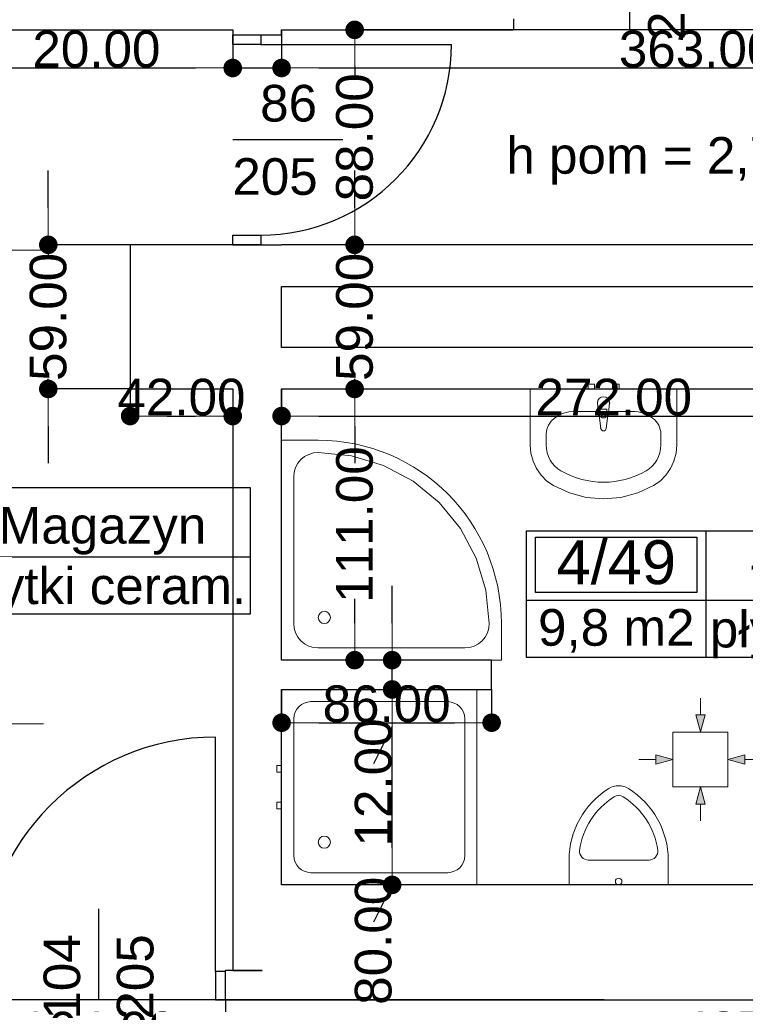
# Model space of a CAD drawing. Header units: millimetres. Extents: x -166872 to -65719, y 14266 to 44345.
# Tile 49 of 65: x -99810 to -96839, y 17961 to 21991. Entities that reach past the tile are written whole.
import ezdxf
from ezdxf.enums import TextEntityAlignment as Align

# ---------------------------------------------------------------- set-up
doc = ezdxf.new("R2010")
doc.units = ezdxf.units.MM
doc.header["$MEASUREMENT"] = 0
for name, color, linetype in [('Drzwi', 7, 'Continuous'), ('Linia', 7, 'Continuous'), ('Obiekt', 7, 'Continuous'), ('Strefa', 7, 'Continuous'), ('Słup', 7, 'Continuous'), ('Tekst', 7, 'Continuous'), ('Wymiary', 63, 'Continuous'), ('Ściana', 7, 'Continuous')]:
    doc.layers.add(name, color=color, linetype=linetype)
doc.styles.add('Arial', font='txt')
doc.styles.add('Times new roman', font='txt')
doc.dimstyles.new('GENERATED_STYLE__1', dxfattribs={"dimtxt": 150, "dimasz": 152, "dimexe": 0.18, "dimexo": 0, "dimgap": 0.09, "dimtad": 1, "dimtih": 1, "dimtoh": 1, "dimlfac": 0.1, "dimzin": 0, "dimdsep": 46, "dimtxsty": 'Arial', "dimblk": 'ARROWHEAD_11', "dimblk1": 'ARROWHEAD_11', "dimblk2": 'ARROWHEAD_11', "dimcen": 0.09, "dimclrd": 114, "dimclre": 114, "dimclrt": 114, "dimazin": 0, "dimtfac": 1, "dimtdec": 4, "dimtmove": 0, "dimatfit": 3, "dimfxl": 1, "dimtolj": 1, "dimtzin": 0, "dimarcsym": 0})
doc.dimstyles.new('GENERATED_STYLE__2', dxfattribs={"dimtxt": 150, "dimasz": 152, "dimexe": 0.18, "dimexo": 0, "dimgap": 0.09, "dimtad": 1, "dimlfac": 0.1, "dimzin": 0, "dimdsep": 46, "dimtxsty": 'Arial', "dimblk": 'ARROWHEAD_11', "dimblk1": 'ARROWHEAD_11', "dimblk2": 'ARROWHEAD_11', "dimcen": 0.09, "dimclrd": 114, "dimclre": 114, "dimclrt": 114, "dimazin": 0, "dimtfac": 1, "dimtdec": 4, "dimtmove": 0, "dimatfit": 3, "dimfxl": 1, "dimtolj": 1, "dimtzin": 0, "dimarcsym": 0})

# ---------------------------------------------------------------- blocks, each defined once
blk = doc.blocks.new('Magazyn_4_48_48', base_point=(-100075.2, 19792.7))
at = {"layer": 'Strefa'}
for p, q in [((-100809.3, 20075.6), (-98867.1, 20075.6)), ((-100809.3, 19557), (-100809.3, 20075.6)), ((-100075.2, 20075.6), (-100075.2, 19557)), ((-98867.1, 20075.6), (-98867.1, 19557)), ((-100772.6, 20049.7), (-100111.9, 20049.7)), ((-100772.6, 19823.4), (-100772.6, 20049.7)), ((-100111.9, 20049.7), (-100111.9, 19823.4)), ((-100809.3, 19792.7), (-98867.1, 19792.7)), ((-100111.9, 19823.4), (-100772.6, 19823.4)), ((-98867.1, 19557), (-100809.3, 19557))]:
    blk.add_line(p, q, dxfattribs=at)
at = {"layer": 'Strefa', "style": 'Arial'}
for tag, height, p in [('ROOM_NUMBER', 180, (-100442.3, 19947.6)), ('ROOM_NAME', 150, (-99471.2, 19921.1)), ('ROOM_CALC_AREA', 150, (-100442.3, 19680.7)), ('floor_f', 150, (-99471.2, 19673.6))]:
    blk.add_attdef(tag, text='', height=height, dxfattribs=at).set_placement(p, align=Align.MIDDLE_CENTER)
blk = doc.blocks.new('Łazienka_4_49_49', base_point=(-97000.8, 19615.4))
at = {"layer": 'Strefa'}
for p, q in [((-97734.9, 19898.2), (-95792.7, 19898.2)), ((-97734.9, 19379.6), (-97734.9, 19898.2)), ((-97698.2, 19872.3), (-97037.5, 19872.3)), ((-97698.2, 19646), (-97698.2, 19872.3)), ((-97037.5, 19872.3), (-97037.5, 19646)), ((-97000.8, 19898.2), (-97000.8, 19379.6)), ((-95792.7, 19898.2), (-95792.7, 19379.6)), ((-97037.5, 19646), (-97698.2, 19646)), ((-97734.9, 19615.4), (-95792.7, 19615.4)), ((-95792.7, 19379.6), (-97734.9, 19379.6))]:
    blk.add_line(p, q, dxfattribs=at)
at = {"layer": 'Strefa', "style": 'Arial'}
for tag, height, p in [('ROOM_NUMBER', 180, (-97367.8, 19770.2)), ('ROOM_NAME', 150, (-96396.7, 19764.2)), ('ROOM_CALC_AREA', 150, (-97367.8, 19503.3)), ('floor_f', 150, (-96396.7, 19496.3))]:
    blk.add_attdef(tag, text='', height=height, dxfattribs=at).set_placement(p, align=Align.MIDDLE_CENTER)
blk = doc.blocks.new('ARROWHEAD_11')
at = {"color": 0, "linetype": 'Continuous', "lineweight": 0}
blk.add_line((0, 0), (-1, 0), dxfattribs=at)
at = {"color": 0, "linetype": 'Continuous', "lineweight": 0, "const_width": 0.25, "flags": 128}
blk.add_lwpolyline([(-0.125, 0, 1), (0.125, 0, 1)], format="xyb", close=True, dxfattribs=at)
blk = doc.blocks.new('*D5661')
at = {"layer": 'Defpoints', "color": 0}
for p in [(-101258, 25759.3), (-98938, 16957.2), (-98938, 16399.3)]:
    blk.add_point(p, dxfattribs=at)
at = {"layer": 'Wymiary', "color": 114, "lineweight": -2}
for p, q in [((-101258, 25759.3), (-101258, 16957)), ((-101106, 16957.2), (-99090, 16957.2)), ((-98938, 16399.3), (-98938, 16957.4))]:
    blk.add_line(p, q, dxfattribs=at)
at = {"layer": 'Wymiary', "color": 114, "lineweight": -2, "xscale": 152, "yscale": 152, "zscale": 152, "rotation": 180}
blk.add_blockref('ARROWHEAD_11', (-101258, 16957.2), dxfattribs=at)
at = {"layer": 'Wymiary', "color": 114, "lineweight": -2, "xscale": 152, "yscale": 152, "zscale": 152}
blk.add_blockref('ARROWHEAD_11', (-98938, 16957.2), dxfattribs=at)
at = {"layer": 'Wymiary', "color": 114, "lineweight": 13, "insert": (-99984.2, 17033.9), "char_height": 150, "attachment_point": 5, "style": 'Arial'}
blk.add_mtext('\\A1;232.00', dxfattribs=at)
blk = doc.blocks.new('*D5965')
at = {"layer": 'Defpoints', "color": 0}
for p in [(-100008, 17979.3), (-98968, 17979.3), (-98968, 17777.2)]:
    blk.add_point(p, dxfattribs=at)
at = {"layer": 'Wymiary', "color": 114, "lineweight": -2}
for p, q in [((-100008, 17979.3), (-100008, 17777)), ((-98968, 17979.3), (-98968, 17777)), ((-99856, 17777.2), (-99120, 17777.2))]:
    blk.add_line(p, q, dxfattribs=at)
at = {"layer": 'Wymiary', "color": 114, "lineweight": -2, "xscale": 152, "yscale": 152, "zscale": 152, "rotation": 180}
blk.add_blockref('ARROWHEAD_11', (-100008, 17777.2), dxfattribs=at)
at = {"layer": 'Wymiary', "color": 114, "lineweight": -2, "xscale": 152, "yscale": 152, "zscale": 152}
blk.add_blockref('ARROWHEAD_11', (-98968, 17777.2), dxfattribs=at)
at = {"layer": 'Wymiary', "color": 114, "lineweight": 13, "insert": (-99488, 17853.9), "char_height": 150, "attachment_point": 5, "style": 'Arial'}
blk.add_mtext('\\A1;104.00', dxfattribs=at)
blk = doc.blocks.new('*D5966')
at = {"layer": 'Defpoints', "color": 0}
for p in [(-98968, 17979.3), (-94598, 17979.3), (-94598, 17777.2)]:
    blk.add_point(p, dxfattribs=at)
at = {"layer": 'Wymiary', "color": 114, "lineweight": -2}
for p, q in [((-98968, 17979.3), (-98968, 17777)), ((-94598, 17979.3), (-94598, 17777)), ((-98816, 17777.2), (-94750, 17777.2))]:
    blk.add_line(p, q, dxfattribs=at)
at = {"layer": 'Wymiary', "color": 114, "lineweight": -2, "xscale": 152, "yscale": 152, "zscale": 152, "rotation": 180}
blk.add_blockref('ARROWHEAD_11', (-98968, 17777.2), dxfattribs=at)
at = {"layer": 'Wymiary', "color": 114, "lineweight": -2, "xscale": 152, "yscale": 152, "zscale": 152}
blk.add_blockref('ARROWHEAD_11', (-94598, 17777.2), dxfattribs=at)
at = {"layer": 'Wymiary', "color": 114, "lineweight": 13, "insert": (-96783, 17853.9), "char_height": 150, "attachment_point": 5, "style": 'Arial'}
blk.add_mtext('\\A1;437.00', dxfattribs=at)
blk = doc.blocks.new('*D5971')
at = {"layer": 'Defpoints', "color": 0}
for p in [(-101258, 21949.3), (-98938, 21949.3), (-98938, 21793.1)]:
    blk.add_point(p, dxfattribs=at)
at = {"layer": 'Wymiary', "color": 114, "lineweight": -2}
for p, q in [((-101258, 21949.3), (-101258, 21792.9)), ((-98938, 21949.3), (-98938, 21792.9)), ((-101106, 21793.1), (-99090, 21793.1))]:
    blk.add_line(p, q, dxfattribs=at)
at = {"layer": 'Wymiary', "color": 114, "lineweight": -2, "xscale": 152, "yscale": 152, "zscale": 152, "rotation": 180}
blk.add_blockref('ARROWHEAD_11', (-101258, 21793.1), dxfattribs=at)
at = {"layer": 'Wymiary', "color": 114, "lineweight": -2, "xscale": 152, "yscale": 152, "zscale": 152}
blk.add_blockref('ARROWHEAD_11', (-98938, 21793.1), dxfattribs=at)
at = {"layer": 'Wymiary', "color": 114, "lineweight": 13, "insert": (-100211.8, 21869.8), "char_height": 150, "attachment_point": 5, "style": 'Arial'}
blk.add_mtext('\\A1;232.00', dxfattribs=at)
blk = doc.blocks.new('*D5972')
at = {"layer": 'Defpoints', "color": 0}
for p in [(-98938, 21949.3), (-98738, 21949.3), (-98738, 21793.1)]:
    blk.add_point(p, dxfattribs=at)
at = {"layer": 'Wymiary', "color": 114, "lineweight": -2}
for p, q in [((-98938, 21949.3), (-98938, 21792.9)), ((-98738, 21949.3), (-98738, 21792.9)), ((-99750.3, 21793.1), (-99242, 21793.1)), ((-99242, 21793.1), (-99090, 21793.1)), ((-98938, 21793.1), (-98738, 21793.1)), ((-98586, 21793.1), (-98434, 21793.1))]:
    blk.add_line(p, q, dxfattribs=at)
at = {"layer": 'Wymiary', "color": 114, "lineweight": -2, "xscale": 152, "yscale": 152, "zscale": 152}
blk.add_blockref('ARROWHEAD_11', (-98938, 21793.1), dxfattribs=at)
at = {"layer": 'Wymiary', "color": 114, "lineweight": -2, "xscale": 152, "yscale": 152, "zscale": 152, "rotation": 180}
blk.add_blockref('ARROWHEAD_11', (-98738, 21793.1), dxfattribs=at)
at = {"layer": 'Wymiary', "color": 114, "lineweight": 13, "insert": (-99496.2, 21869.7), "char_height": 150, "attachment_point": 5, "style": 'Arial'}
blk.add_mtext('\\A1;20.00', dxfattribs=at)
blk = doc.blocks.new('*D5973')
at = {"layer": 'Defpoints', "color": 0}
for p in [(-98738, 21949.3), (-95108, 21793.1), (-95108, 19964.3)]:
    blk.add_point(p, dxfattribs=at)
at = {"layer": 'Wymiary', "color": 114, "lineweight": -2}
for p, q in [((-98738, 21949.3), (-98738, 21792.9)), ((-98586, 21793.1), (-95260, 21793.1)), ((-95108, 19964.3), (-95108, 21793.2))]:
    blk.add_line(p, q, dxfattribs=at)
at = {"layer": 'Wymiary', "color": 114, "lineweight": -2, "xscale": 152, "yscale": 152, "zscale": 152, "rotation": 180}
blk.add_blockref('ARROWHEAD_11', (-98738, 21793.1), dxfattribs=at)
at = {"layer": 'Wymiary', "color": 114, "lineweight": -2, "xscale": 152, "yscale": 152, "zscale": 152}
blk.add_blockref('ARROWHEAD_11', (-95108, 21793.1), dxfattribs=at)
at = {"layer": 'Wymiary', "color": 114, "lineweight": 13, "insert": (-97036.8, 21869.8), "char_height": 150, "attachment_point": 5, "style": 'Arial'}
blk.add_mtext('\\A1;363.00', dxfattribs=at)
blk = doc.blocks.new('*D5980')
at = {"layer": 'Defpoints', "color": 0}
for p in [(-101025.4, 17979.3), (-97418, 17979.3), (-101258, 16399.3)]:
    blk.add_point(p, dxfattribs=at)
at = {"layer": 'Wymiary', "color": 114, "lineweight": -2}
for p, q in [((-97418, 17979.3), (-101025.6, 17979.3)), ((-101025.4, 17827.3), (-101025.4, 17493.5)), ((-101025.4, 16551.3), (-101025.4, 16885.2)), ((-101258, 16399.3), (-101025.2, 16399.3))]:
    blk.add_line(p, q, dxfattribs=at)
at = {"layer": 'Wymiary', "color": 114, "lineweight": -2, "xscale": 152, "yscale": 152, "zscale": 152}
for p, rotation in [((-101025.4, 17979.3), 90), ((-101025.4, 16399.3), 270)]:
    blk.add_blockref('ARROWHEAD_11', p, dxfattribs=dict(at, rotation=rotation))
at = {"layer": 'Wymiary', "color": 114, "lineweight": 13, "insert": (-101025.4, 17189.3), "char_height": 150, "attachment_point": 5, "rotation": 90, "style": 'Arial'}
blk.add_mtext('\\A1;158.00', dxfattribs=at)
blk = doc.blocks.new('*D5981')
at = {"layer": 'Defpoints', "color": 0}
for p in [(-101258, 17979.3), (-101178.7, 17979.3), (-97418, 17979.3)]:
    blk.add_point(p, dxfattribs=at)
at = {"layer": 'Wymiary', "color": 114, "lineweight": -2}
for p, q in [((-101178.7, 18131.3), (-101102.1, 18283.3)), ((-101258, 17979.3), (-101178.6, 17979.3)), ((-97418, 17979.3), (-101178.9, 17979.3)), ((-101178.7, 17979.3), (-101178.7, 17979.3)), ((-101178.7, 17827.3), (-101178.7, 17675.3))]:
    blk.add_line(p, q, dxfattribs=at)
at = {"layer": 'Wymiary', "color": 114, "lineweight": -2, "xscale": 152, "yscale": 152, "zscale": 152}
for rotation in [270, 90]:
    blk.add_blockref('ARROWHEAD_11', (-101178.7, 17979.3), dxfattribs=dict(at, rotation=rotation))
at = {"layer": 'Wymiary', "color": 114, "lineweight": 13, "insert": (-101102.1, 18360), "char_height": 150, "attachment_point": 5, "rotation": 90, "style": 'Arial'}
blk.add_mtext('\\A1;0.00', dxfattribs=at)
blk = doc.blocks.new('*D5983')
at = {"layer": 'Defpoints', "color": 0}
for p in [(-99693.2, 21069.3), (-99358, 21069.3), (-99358, 20479.3)]:
    blk.add_point(p, dxfattribs=at)
at = {"layer": 'Wymiary', "color": 114, "lineweight": -2}
for p, q in [((-99693.2, 21221.3), (-99693.2, 21373.3)), ((-99358, 21069.3), (-99693.4, 21069.3)), ((-99693.2, 21069.3), (-99693.2, 21027.2)), ((-99693.2, 20479.3), (-99693.2, 20521.4)), ((-99358, 20479.3), (-99693.4, 20479.3)), ((-99693.2, 20327.3), (-99693.2, 20175.3))]:
    blk.add_line(p, q, dxfattribs=at)
at = {"layer": 'Wymiary', "color": 114, "lineweight": -2, "xscale": 152, "yscale": 152, "zscale": 152}
for p, rotation in [((-99693.2, 21069.3), 270), ((-99693.2, 20479.3), 90)]:
    blk.add_blockref('ARROWHEAD_11', p, dxfattribs=dict(at, rotation=rotation))
at = {"layer": 'Wymiary', "color": 114, "lineweight": 13, "insert": (-99693.2, 20774.3), "char_height": 150, "attachment_point": 5, "rotation": 90, "style": 'Arial'}
blk.add_mtext('\\A1;59.00', dxfattribs=at)
blk = doc.blocks.new('*D5984')
at = {"layer": 'Defpoints', "color": 0}
for p in [(-99358, 20479.3), (-98938, 20479.3), (-98938, 20368.4)]:
    blk.add_point(p, dxfattribs=at)
at = {"layer": 'Wymiary', "color": 114, "lineweight": -2}
for p, q in [((-99358, 20479.3), (-99358, 20368.3)), ((-98938, 20479.3), (-98938, 20368.3)), ((-99206, 20368.4), (-99090, 20368.4))]:
    blk.add_line(p, q, dxfattribs=at)
at = {"layer": 'Wymiary', "color": 114, "lineweight": -2, "xscale": 152, "yscale": 152, "zscale": 152, "rotation": 180}
blk.add_blockref('ARROWHEAD_11', (-99358, 20368.4), dxfattribs=at)
at = {"layer": 'Wymiary', "color": 114, "lineweight": -2, "xscale": 152, "yscale": 152, "zscale": 152}
blk.add_blockref('ARROWHEAD_11', (-98938, 20368.4), dxfattribs=at)
at = {"layer": 'Wymiary', "color": 114, "lineweight": 13, "insert": (-99148, 20445.1), "char_height": 150, "attachment_point": 5, "style": 'Arial'}
blk.add_mtext('\\A1;42.00', dxfattribs=at)
blk = doc.blocks.new('*D5985')
at = {"layer": 'Defpoints', "color": 0}
for p in [(-98738, 20479.3), (-96018, 20479.3), (-96018, 20368.4)]:
    blk.add_point(p, dxfattribs=at)
at = {"layer": 'Wymiary', "color": 114, "lineweight": -2}
for p, q in [((-98738, 20479.3), (-98738, 20368.3)), ((-96018, 20479.3), (-96018, 20368.3)), ((-98586, 20368.4), (-96170, 20368.4))]:
    blk.add_line(p, q, dxfattribs=at)
at = {"layer": 'Wymiary', "color": 114, "lineweight": -2, "xscale": 152, "yscale": 152, "zscale": 152, "rotation": 180}
blk.add_blockref('ARROWHEAD_11', (-98738, 20368.4), dxfattribs=at)
at = {"layer": 'Wymiary', "color": 114, "lineweight": -2, "xscale": 152, "yscale": 152, "zscale": 152}
blk.add_blockref('ARROWHEAD_11', (-96018, 20368.4), dxfattribs=at)
at = {"layer": 'Wymiary', "color": 114, "lineweight": 13, "insert": (-97378, 20445.1), "char_height": 150, "attachment_point": 5, "style": 'Arial'}
blk.add_mtext('\\A1;272.00', dxfattribs=at)
blk = doc.blocks.new('*D5986')
at = {"layer": 'Defpoints', "color": 0}
for p in [(-98738, 19249.3), (-97878, 19249.3), (-97878, 19113.2)]:
    blk.add_point(p, dxfattribs=at)
at = {"layer": 'Wymiary', "color": 114, "lineweight": -2}
for p, q in [((-98738, 19249.3), (-98738, 19113)), ((-97878, 19249.3), (-97878, 19113)), ((-98586, 19113.2), (-98030, 19113.2))]:
    blk.add_line(p, q, dxfattribs=at)
at = {"layer": 'Wymiary', "color": 114, "lineweight": -2, "xscale": 152, "yscale": 152, "zscale": 152, "rotation": 180}
blk.add_blockref('ARROWHEAD_11', (-98738, 19113.2), dxfattribs=at)
at = {"layer": 'Wymiary', "color": 114, "lineweight": -2, "xscale": 152, "yscale": 152, "zscale": 152}
blk.add_blockref('ARROWHEAD_11', (-97878, 19113.2), dxfattribs=at)
at = {"layer": 'Wymiary', "color": 114, "lineweight": 13, "insert": (-98308, 19189.8), "char_height": 150, "attachment_point": 5, "style": 'Arial'}
blk.add_mtext('\\A1;86.00', dxfattribs=at)
blk = doc.blocks.new('*D5987')
at = {"layer": 'Defpoints', "color": 0}
for p in [(-98408, 19249.3), (-98285.4, 19249.3), (-96288, 18449.3)]:
    blk.add_point(p, dxfattribs=at)
at = {"layer": 'Wymiary', "color": 114, "lineweight": -2}
for p, q in [((-98408, 19249.3), (-98285.3, 19249.3)), ((-98285.4, 18601.3), (-98285.4, 19097.3)), ((-98285.4, 18449.3), (-98362.1, 18297.3)), ((-96288, 18449.3), (-98285.6, 18449.3))]:
    blk.add_line(p, q, dxfattribs=at)
at = {"layer": 'Wymiary', "color": 114, "lineweight": -2, "xscale": 152, "yscale": 152, "zscale": 152}
for p, rotation in [((-98285.4, 19249.3), 90), ((-98285.4, 18449.3), 270)]:
    blk.add_blockref('ARROWHEAD_11', p, dxfattribs=dict(at, rotation=rotation))
at = {"layer": 'Wymiary', "color": 114, "lineweight": 13, "insert": (-98362.1, 18220.6), "char_height": 150, "attachment_point": 5, "rotation": 90, "style": 'Arial'}
blk.add_mtext('\\A1;80.00', dxfattribs=at)
blk = doc.blocks.new('*D5988')
at = {"layer": 'Defpoints', "color": 0}
for p in [(-98285.4, 19369.3), (-97878, 19369.3), (-98408, 19249.3)]:
    blk.add_point(p, dxfattribs=at)
at = {"layer": 'Wymiary', "color": 114, "lineweight": -2}
for p, q in [((-98285.4, 19521.3), (-98285.4, 19673.3)), ((-97878, 19369.3), (-98285.6, 19369.3)), ((-98285.4, 19249.3), (-98285.4, 19369.3)), ((-98408, 19249.3), (-98285.3, 19249.3)), ((-98285.4, 19097.3), (-98362.1, 18945.3))]:
    blk.add_line(p, q, dxfattribs=at)
at = {"layer": 'Wymiary', "color": 114, "lineweight": -2, "xscale": 152, "yscale": 152, "zscale": 152}
for p, rotation in [((-98285.4, 19369.3), 270), ((-98285.4, 19249.3), 90)]:
    blk.add_blockref('ARROWHEAD_11', p, dxfattribs=dict(at, rotation=rotation))
at = {"layer": 'Wymiary', "color": 114, "lineweight": 13, "insert": (-98362.1, 18868.6), "char_height": 150, "attachment_point": 5, "rotation": 90, "style": 'Arial'}
blk.add_mtext('\\A1;12.00', dxfattribs=at)
blk = doc.blocks.new('*D5989')
at = {"layer": 'Defpoints', "color": 0}
for p in [(-98738, 20479.3), (-98438.8, 20479.3), (-97878, 19369.3)]:
    blk.add_point(p, dxfattribs=at)
at = {"layer": 'Wymiary', "color": 114, "lineweight": -2}
for p, q in [((-98738, 20479.3), (-98438.6, 20479.3)), ((-98438.8, 20327.3), (-98438.8, 20228.5)), ((-98438.8, 19521.3), (-98438.8, 19620.2)), ((-97878, 19369.3), (-98439, 19369.3))]:
    blk.add_line(p, q, dxfattribs=at)
at = {"layer": 'Wymiary', "color": 114, "lineweight": -2, "xscale": 152, "yscale": 152, "zscale": 152}
for p, rotation in [((-98438.8, 20479.3), 90), ((-98438.8, 19369.3), 270)]:
    blk.add_blockref('ARROWHEAD_11', p, dxfattribs=dict(at, rotation=rotation))
at = {"layer": 'Wymiary', "color": 114, "lineweight": 13, "insert": (-98438.8, 19924.3), "char_height": 150, "attachment_point": 5, "rotation": 90, "style": 'Arial'}
blk.add_mtext('\\A1;111.00', dxfattribs=at)
blk = doc.blocks.new('*D5990')
at = {"layer": 'Defpoints', "color": 0}
for p in [(-98438.8, 21069.3), (-96018, 21069.3), (-98738, 20479.3)]:
    blk.add_point(p, dxfattribs=at)
at = {"layer": 'Wymiary', "color": 114, "lineweight": -2}
for p, q in [((-98438.8, 21221.3), (-98438.8, 21373.3)), ((-96018, 21069.3), (-98439, 21069.3)), ((-98438.8, 21069.3), (-98438.8, 21027.2)), ((-98438.8, 20479.3), (-98438.8, 20521.4)), ((-98738, 20479.3), (-98438.6, 20479.3)), ((-98438.8, 20327.3), (-98438.8, 20175.3))]:
    blk.add_line(p, q, dxfattribs=at)
at = {"layer": 'Wymiary', "color": 114, "lineweight": -2, "xscale": 152, "yscale": 152, "zscale": 152}
for p, rotation in [((-98438.8, 21069.3), 270), ((-98438.8, 20479.3), 90)]:
    blk.add_blockref('ARROWHEAD_11', p, dxfattribs=dict(at, rotation=rotation))
at = {"layer": 'Wymiary', "color": 114, "lineweight": 13, "insert": (-98438.8, 20774.3), "char_height": 150, "attachment_point": 5, "rotation": 90, "style": 'Arial'}
blk.add_mtext('\\A1;59.00', dxfattribs=at)
blk = doc.blocks.new('*D5991')
at = {"layer": 'Defpoints', "color": 0}
for p in [(-98438.8, 21949.3), (-95108, 21949.3), (-96018, 21069.3)]:
    blk.add_point(p, dxfattribs=at)
at = {"layer": 'Wymiary', "color": 114, "lineweight": -2}
for p, q in [((-95108, 21949.3), (-98439, 21949.3)), ((-98438.8, 21797.3), (-98438.8, 21762.3)), ((-98438.8, 21221.3), (-98438.8, 21256.3)), ((-96018, 21069.3), (-98439, 21069.3))]:
    blk.add_line(p, q, dxfattribs=at)
at = {"layer": 'Wymiary', "color": 114, "lineweight": -2, "xscale": 152, "yscale": 152, "zscale": 152}
for p, rotation in [((-98438.8, 21949.3), 90), ((-98438.8, 21069.3), 270)]:
    blk.add_blockref('ARROWHEAD_11', p, dxfattribs=dict(at, rotation=rotation))
at = {"layer": 'Wymiary', "color": 114, "lineweight": 13, "insert": (-98438.8, 21509.3), "char_height": 150, "attachment_point": 5, "rotation": 90, "style": 'Arial'}
blk.add_mtext('\\A1;88.00', dxfattribs=at)
blk = doc.blocks.new('*D6253')
at = {"layer": 'Defpoints', "color": 0}
for p in [(-67558, 20909.2), (-67558, 15257.7), (-140258, 14639.3)]:
    blk.add_point(p, dxfattribs=at)
at = {"layer": 'Wymiary', "color": 114, "lineweight": -2}
for p, q in [((-67558, 20909.2), (-67558, 15257.6)), ((-140258, 14639.3), (-140258, 15257.9)), ((-140106, 15257.7), (-67710, 15257.7))]:
    blk.add_line(p, q, dxfattribs=at)
at = {"layer": 'Wymiary', "color": 114, "lineweight": -2, "xscale": 152, "yscale": 152, "zscale": 152, "rotation": 180}
blk.add_blockref('ARROWHEAD_11', (-140258, 15257.7), dxfattribs=at)
at = {"layer": 'Wymiary', "color": 114, "lineweight": -2, "xscale": 152, "yscale": 152, "zscale": 152}
blk.add_blockref('ARROWHEAD_11', (-67558, 15257.7), dxfattribs=at)
at = {"layer": 'Wymiary', "color": 114, "lineweight": 13, "insert": (-103908, 15334.4), "char_height": 150, "attachment_point": 5, "style": 'Arial'}
blk.add_mtext('\\A1;7270.01', dxfattribs=at)

msp = doc.modelspace()

# ---------------------------------------------------------------- hatches: boundary and pattern name
at = {"layer": 'Linia', "linetype": 'Continuous', "lineweight": 13}
for points in [[(-97023.216, 19075.283), (-97004.373, 19145.234), (-97041.873, 19145.284)], [(-97136.166, 18962.784), (-97206.142, 18981.534), (-97206.142, 18944.034)], [(-96910.866, 18962.784), (-96840.89, 18944.034), (-96840.89, 18981.534)], [(-97023.216, 18850.284), (-97041.873, 18780.283), (-97004.373, 18780.333)]]:
    msp.add_hatch(color=256, dxfattribs=at).paths.add_polyline_path(points)

# ---------------------------------------------------------------- linework, layer by layer
at = {"layer": 'Drzwi'}
for p, q in [((-98938.019, 21889.32), (-98938.019, 21929.32)), ((-98938.019, 21929.32), (-98823.019, 21929.32)), ((-98938.019, 21929.32), (-98823.019, 21929.32)), ((-98823.019, 21929.32), (-98823.019, 21889.32)), ((-98823.019, 21889.32), (-98938.019, 21889.32)), ((-98823.019, 21889.32), (-98043.019, 21889.32)), ((-98938.019, 21069.32), (-98938.019, 21109.32)), ((-98938.019, 21109.32), (-98823.019, 21109.32)), ((-98823.019, 21109.32), (-98823.019, 21069.32)), ((-98823.019, 21069.32), (-98938.019, 21069.32)), ((-98938.019, 21069.32), (-98823.019, 21069.32)), ((-99008.019, 18094.32), (-99008.019, 19054.32)), ((-98968.019, 18094.32), (-99008.019, 18094.32)), ((-99008.019, 18094.32), (-99008.019, 17979.32)), ((-98968.019, 17979.32), (-98968.019, 18094.32)), ((-98968.019, 17979.32), (-98968.019, 18094.32)), ((-99008.019, 17979.32), (-98968.019, 17979.32))]:
    msp.add_line(p, q, dxfattribs=at)
for centre, radius, start, end in [((-98823.019, 21889.32), 780, 270, 0), ((-99008.019, 18094.32), 960, 90, 180)]:
    msp.add_arc(centre, radius, start, end, dxfattribs=at)
at = {"layer": 'Linia', "lineweight": 13}
for p, q in [((-99713.111, 21047.677), (-99896.883, 21047.677)), ((-97023.031, 19214.174), (-97023.123, 19145.259)), ((-97023.216, 19075.283), (-97041.873, 19145.284)), ((-97041.873, 19145.284), (-97004.373, 19145.234)), ((-97023.216, 19075.283), (-97004.373, 19145.234)), ((-99713.111, 19108.829), (-99896.883, 19108.829)), ((-96910.866, 19075.134), (-97135.866, 19075.134)), ((-97135.866, 19075.134), (-97135.866, 18850.434)), ((-96910.866, 18850.434), (-96910.866, 19075.134)), ((-97275.057, 18962.784), (-97206.142, 18962.784)), ((-97136.166, 18962.784), (-97206.142, 18981.534)), ((-97206.142, 18944.034), (-97206.142, 18981.534)), ((-97136.166, 18962.784), (-97206.142, 18944.034)), ((-96910.866, 18962.784), (-96840.89, 18981.534)), ((-96910.866, 18962.784), (-96840.89, 18944.034)), ((-96840.89, 18981.534), (-96840.89, 18944.034)), ((-96771.976, 18962.784), (-96840.89, 18962.784)), ((-97135.866, 18850.134), (-96910.866, 18850.134)), ((-97023.216, 18850.284), (-97041.873, 18780.283)), ((-97023.216, 18850.284), (-97004.373, 18780.333)), ((-97004.373, 18780.333), (-97041.873, 18780.283)), ((-97023.031, 18711.393), (-97023.123, 18780.308))]:
    msp.add_line(p, q, dxfattribs=at)
at = {"layer": 'Obiekt'}
for p, q in [((-97313.019, 22360.699), (-97313.019, 21949.32)), ((-98486.64, 21499.32), (-98938.019, 21499.32)), ((-99488.019, 18350.699), (-99488.019, 17979.32))]:
    msp.add_line(p, q, dxfattribs=at)
at = {"layer": 'Obiekt', "lineweight": 5}
for p, q in [((-97719.944, 20479.32), (-97119.944, 20479.32)), ((-97719.944, 20250.229), (-97719.944, 20479.32)), ((-97483.444, 20499.32), (-97456.444, 20499.32)), ((-97483.444, 20479.32), (-97483.444, 20499.32)), ((-97456.444, 20479.32), (-97483.444, 20479.32)), ((-97456.444, 20499.32), (-97456.444, 20479.32)), ((-97383.444, 20499.32), (-97356.444, 20499.32)), ((-97383.444, 20479.32), (-97383.444, 20499.32)), ((-97356.444, 20479.32), (-97383.444, 20479.32)), ((-97356.444, 20499.32), (-97356.444, 20479.32)), ((-97119.944, 20479.32), (-97119.944, 20250.229)), ((-97440.944, 20380.049), (-97444.944, 20422.002)), ((-97433.544, 20397.092), (-97433.544, 20382.221)), ((-97406.344, 20397.092), (-97433.544, 20397.092)), ((-97406.344, 20382.221), (-97406.344, 20397.092)), ((-97394.944, 20422.002), (-97398.944, 20380.049)), ((-97538.77, 20387.002), (-97301.118, 20387.002)), ((-97431.044, 20317.602), (-97437.674, 20370.536)), ((-97402.214, 20370.536), (-97408.844, 20317.602)), ((-97654.727, 20296.048), (-97654.727, 20250.229)), ((-97185.162, 20296.048), (-97185.162, 20250.229)), ((-98588.019, 20269.32), (-98738.019, 20269.32)), ((-98738.019, 20269.32), (-98738.019, 19369.32)), ((-97717.049, 20216.507), (-97719.944, 20250.229)), ((-97119.944, 20250.229), (-97122.839, 20216.507)), ((-98643.576, 20202.467), (-98658.729, 20190.031)), ((-98626.287, 20211.708), (-98643.576, 20202.467)), ((-98607.528, 20217.399), (-98626.287, 20211.708)), ((-98588.019, 20219.32), (-98607.528, 20217.399)), ((-98451.456, 20205.87), (-98588.019, 20219.32)), ((-98320.14, 20166.036), (-98451.456, 20205.87)), ((-97708.457, 20183.863), (-97717.049, 20216.507)), ((-97122.839, 20216.507), (-97131.431, 20183.863)), ((-98680.407, 20157.589), (-98686.097, 20138.829)), ((-98671.166, 20174.877), (-98680.407, 20157.589)), ((-98658.729, 20190.031), (-98671.166, 20174.877)), ((-98199.12, 20101.349), (-98320.14, 20166.036)), ((-97694.443, 20153.34), (-97708.457, 20183.863)), ((-97675.453, 20125.913), (-97694.443, 20153.34)), ((-97145.446, 20153.34), (-97164.435, 20125.913)), ((-97131.431, 20183.863), (-97145.446, 20153.34)), ((-98686.097, 20138.829), (-98688.019, 20119.32)), ((-98688.019, 20119.32), (-98688.019, 19519.32)), ((-97652.096, 20102.46), (-97675.453, 20125.913)), ((-97164.435, 20125.913), (-97187.792, 20102.46)), ((-98093.044, 20014.295), (-98199.12, 20101.349)), ((-97625.118, 20083.729), (-97652.096, 20102.46)), ((-97559.926, 20053.788), (-97625.118, 20083.729)), ((-97214.77, 20083.729), (-97279.962, 20053.788)), ((-97187.792, 20102.46), (-97214.77, 20083.729)), ((-97490.906, 20035.489), (-97559.926, 20053.788)), ((-97419.944, 20029.334), (-97490.906, 20035.489)), ((-97348.983, 20035.489), (-97419.944, 20029.334)), ((-97279.962, 20053.788), (-97348.983, 20035.489)), ((-98005.99, 19908.22), (-98093.044, 20014.295)), ((-97941.303, 19787.199), (-98005.99, 19908.22)), ((-97901.469, 19655.884), (-97941.303, 19787.199)), ((-97888.019, 19519.32), (-97901.469, 19655.884)), ((-98688.019, 19519.32), (-98686.097, 19499.811)), ((-97889.94, 19499.811), (-97888.019, 19519.32)), ((-97838.019, 19369.32), (-97838.019, 19519.32)), ((-98686.097, 19499.811), (-98680.407, 19481.052)), ((-98680.407, 19481.052), (-98671.166, 19463.763)), ((-97904.872, 19463.763), (-97895.631, 19481.052)), ((-97895.631, 19481.052), (-97889.94, 19499.811)), ((-98671.166, 19463.763), (-98658.729, 19448.61)), ((-98658.729, 19448.61), (-98643.576, 19436.173)), ((-98643.576, 19436.173), (-98626.287, 19426.932)), ((-98626.287, 19426.932), (-98607.528, 19421.242)), ((-97968.51, 19421.242), (-97949.75, 19426.932)), ((-97949.75, 19426.932), (-97932.462, 19436.173)), ((-97932.462, 19436.173), (-97917.308, 19448.61)), ((-97917.308, 19448.61), (-97904.872, 19463.763)), ((-98607.528, 19421.242), (-98588.019, 19419.32)), ((-98588.019, 19419.32), (-97988.019, 19419.32)), ((-98588.019, 19419.32), (-97988.019, 19419.32)), ((-97988.019, 19419.32), (-98588.019, 19419.32)), ((-97988.019, 19419.32), (-97968.51, 19421.242)), ((-98738.019, 19369.32), (-97838.019, 19369.32)), ((-97938.019, 19249.32), (-98738.019, 19249.32)), ((-98738.019, 19249.32), (-98738.019, 18449.32)), ((-97938.019, 18449.32), (-97938.019, 19249.32)), ((-98058.019, 19199.32), (-98618.019, 19199.32)), ((-98688.019, 19129.32), (-98688.019, 18569.32)), ((-97988.019, 18569.32), (-97988.019, 19129.32)), ((-98738.019, 18937.82), (-98758.019, 18937.82)), ((-98758.019, 18937.82), (-98758.019, 18910.82)), ((-98758.019, 18910.82), (-98738.019, 18910.82)), ((-98738.019, 18910.82), (-98738.019, 18937.82)), ((-98738.019, 18787.82), (-98758.019, 18787.82)), ((-98758.019, 18787.82), (-98758.019, 18760.82)), ((-98738.019, 18760.82), (-98738.019, 18787.82)), ((-98758.019, 18760.82), (-98738.019, 18760.82)), ((-97561.019, 18550.82), (-97561.019, 18449.32)), ((-97482.537, 18550.82), (-97233.5, 18550.82)), ((-97155.019, 18550.82), (-97155.019, 18449.32)), ((-98618.019, 18499.32), (-98058.019, 18499.32)), ((-98738.019, 18449.32), (-97938.019, 18449.32)), ((-97155.019, 18449.32), (-97561.019, 18449.32))]:
    msp.add_line(p, q, dxfattribs=at)
for centre in [(-98563.019, 19544.32), (-98563.019, 18624.32)]:
    msp.add_circle(centre, 25, dxfattribs=at)
for centre, radius, start, end in [((-97419.944, 20422.002), 25, 0, 180), ((-97419.944, 20381.949), 21.086, 185.169607, 212.771025), ((-97419.944, 20381.949), 21.086, 212.771025, 327.228975), ((-97419.944, 20382.221), 13.6, 180, 0), ((-97419.944, 20381.949), 21.086, 327.228975, 354.830393), ((-97419.944, 20318.992), 11.187, 187.138925, 352.861075), ((-98588.019, 19519.32), 750, 0, 90), ((-98618.019, 19129.32), 70, 90, 180), ((-98058.019, 19129.32), 70, 0, 90), ((-97215.919, 18550.82), 345.1, 121.890785, 180), ((-97358.019, 18779.195), 76.125, 58.109219, 121.890785), ((-97500.119, 18550.82), 345.1, 0, 58.109215), ((-97215.919, 18550.822), 304.5, 121.890785, 172.472451), ((-97358.019, 18779.197), 35.525, 58.109223, 121.890785), ((-97500.119, 18550.82), 304.5, 7.527549, 58.109215), ((-97482.537, 18586.347), 35.526, 172.941812, 270), ((-97233.5, 18586.347), 35.526, 270, 7.058188), ((-98618.019, 18569.32), 70, 180, 270), ((-98058.019, 18569.32), 70, 270, 0), ((-97358.019, 18463.32), 13.5, 0, 180), ((-97358.019, 18463.32), 13.5, 180, 0)]:
    msp.add_arc(centre, radius, start, end, dxfattribs=at)
for centre, major_axis, ratio, start_param, end_param in [((-97538.64, 20296.048), (116.066, 0), 0.78364566, 1.57079633, 3.14159265), ((-97301.248, 20296.048), (116.066, 0), 0.78364566, 0, 1.57079633), ((-97538.796, 20250.229), (0, 121.2), 0.95652174, 1.57079633, 2.64461782), ((-97301.092, 20250.229), (0, 121.2), 0.95652174, 3.63856748, 4.71238898), ((-97419.944, 20479.32), (0, 381.818), 0.95652174, 2.64461781, 3.63856749)]:
    msp.add_ellipse(centre, major_axis=major_axis, ratio=ratio, start_param=start_param, end_param=end_param, dxfattribs=at)
for p in [(-97394.944, 20422.002), (-97440.944, 20380.049), (-97402.214, 20370.536), (-97431.044, 20317.602)]:
    msp.add_point(p, dxfattribs=at)
at = {"layer": 'Słup'}
for p, q in [((-98938.019, 21069.32), (-99358.019, 21069.32)), ((-99358.019, 21069.32), (-99358.019, 20479.32)), ((-99358.019, 20479.32), (-98938.019, 20479.32)), ((-96288.019, 18449.32), (-98738.019, 18449.32))]:
    msp.add_line(p, q, dxfattribs=at)
at = {"layer": 'Ściana'}
for p, q in [((-97788.019, 21994.32), (-97788.019, 21949.32)), ((-98938.019, 21929.32), (-98823.019, 21929.32)), ((-98823.019, 21929.32), (-98738.019, 21929.32)), ((-98938.019, 21069.32), (-98823.019, 21069.32)), ((-98823.019, 21069.32), (-98738.019, 21069.32)), ((-98968.019, 18094.32), (-98968.019, 18099.32)), ((-98968.019, 17979.32), (-98968.019, 18094.32))]:
    msp.add_line(p, q, dxfattribs=at)
at = {"layer": 'Ściana', "flags": 128}
for points in [[(-101258.019, 21949.32), (-98938.019, 21949.32)], [(-98938.019, 21949.32), (-98938.019, 21929.32)], [(-98738.019, 21929.32), (-98738.019, 21949.32)], [(-98738.019, 21949.32), (-97788.019, 21949.32)], [(-96018.019, 21069.32), (-98738.019, 21069.32)], [(-98738.019, 20649.32), (-98738.019, 20899.32)], [(-98738.019, 20899.32), (-96188.019, 20899.32)], [(-96188.019, 20649.32), (-98738.019, 20649.32)], [(-98938.019, 20479.32), (-98938.019, 18099.32)], [(-98738.019, 19369.32), (-98738.019, 20479.32)], [(-98738.019, 20479.32), (-96018.019, 20479.32)], [(-97878.019, 19369.32), (-98738.019, 19369.32)], [(-97878.019, 19249.32), (-97878.019, 19369.32)], [(-98738.019, 18449.32), (-98738.019, 19249.32)], [(-98738.019, 19249.32), (-97878.019, 19249.32)], [(-98818.019, 18099.32), (-98968.019, 18099.32)], [(-98938.019, 18099.32), (-98818.019, 18099.32)], [(-98968.019, 17979.32), (-94598.019, 17979.32)]]:
    msp.add_lwpolyline(points, dxfattribs=at)

# ---------------------------------------------------------------- block references
at = {"layer": 'Strefa'}
ref = msp.add_blockref('Magazyn_4_48_48', (-100075.247, 19792.728), dxfattribs=at)
ref.add_attrib('ROOM_NAME', 'Magazyn', dxfattribs={"color": 7, "height": 150, "style": 'Arial'}).set_placement((-99471.163, 19921.128), align=Align.MIDDLE_CENTER)
ref.add_attrib('ROOM_NUMBER', '4/48', dxfattribs={"color": 7, "height": 180, "style": 'Arial'}).set_placement((-100442.268, 19947.614), align=Align.MIDDLE_CENTER)
ref.add_attrib('ROOM_CALC_AREA', '8,7 m2', dxfattribs={"color": 7, "height": 150, "style": 'Arial'}).set_placement((-100442.268, 19680.674), align=Align.MIDDLE_CENTER)
ref.add_attrib('floor_f', 'płytki ceram.', dxfattribs={"color": 7, "height": 150, "style": 'Arial'}).set_placement((-99471.163, 19673.628), align=Align.MIDDLE_CENTER)
ref = msp.add_blockref('Łazienka_4_49_49', (-97000.827, 19615.358), dxfattribs=at)
ref.add_attrib('ROOM_NAME', 'Łazienka', dxfattribs={"color": 7, "height": 150, "style": 'Arial'}).set_placement((-96396.743, 19764.175), align=Align.MIDDLE_CENTER)
ref.add_attrib('ROOM_NUMBER', '4/49', dxfattribs={"color": 7, "height": 180, "style": 'Arial'}).set_placement((-97367.848, 19770.243), align=Align.MIDDLE_CENTER)
ref.add_attrib('ROOM_CALC_AREA', '9,8 m2', dxfattribs={"color": 7, "height": 150, "style": 'Arial'}).set_placement((-97367.848, 19503.304), align=Align.MIDDLE_CENTER)
ref.add_attrib('floor_f', 'płytki ceram.', dxfattribs={"color": 7, "height": 150, "style": 'Arial'}).set_placement((-96396.743, 19496.258), align=Align.MIDDLE_CENTER)

# ---------------------------------------------------------------- texts
at = {"layer": 'Obiekt', "char_height": 150, "attachment_point": 7, "rotation": 90, "style": 'Arial'}
for s, insert in [('\\A1;{\\fArial|b0|i0|c238|p38;205}', (-97085.55, 21907.66)), ('\\A1;{\\fArial|b0|i0|c238|p38;104}', (-99560.55, 17897.66)), ('\\A1;{\\fArial|b0|i0|c238|p38;205}', (-99260.55, 17897.66))]:
    msp.add_mtext(s, dxfattribs=dict(at, insert=insert))
at = {"layer": 'Obiekt', "char_height": 150, "attachment_point": 7, "style": 'Arial'}
for s, insert in [('\\A1;{\\fArial|b0|i0|c238|p38;86}', (-98825.85, 21571.852)), ('\\A1;{\\fArial|b0|i0|c238|p38;205}', (-98939.679, 21271.852))]:
    msp.add_mtext(s, dxfattribs=dict(at, insert=insert))
at = {"layer": 'Tekst', "insert": (-97086.954, 21510.388), "char_height": 150, "attachment_point": 2, "style": 'Times new roman'}
msp.add_mtext('\\A1;{\\fArial|b0|i0|c0|p38;h pom = 2,70 m}', dxfattribs=at)

# ---------------------------------------------------------------- dimensions: what is measured, and where the dimension line sits
at = {"layer": 'Wymiary', "lineweight": 13}
for base, p1, p2, picture, middle in [((-98938.019, 16957.188), (-101258.019, 25759.32), (-98938.019, 16399.32), '*D5661', (-99984.19, 16957.188)), ((-98938.019, 21793.052), (-101258.019, 21949.32), (-98938.019, 21949.32), '*D5971', (-100211.848, 21793.052)), ((-98738.019, 21793.052), (-98938.019, 21949.32), (-98738.019, 21949.32), '*D5972', (-99496.219, 21793.052)), ((-95108.019, 21793.052), (-98738.019, 21949.32), (-95108.019, 19964.32), '*D5973', (-97036.848, 21793.052)), ((-67557.968, 15257.749), (-140258.019, 14639.32), (-67557.968, 20909.241), '*D6253', (-103907.994, 15257.749)), ((-98938.019, 20368.439), (-99358.019, 20479.32), (-98938.019, 20479.32), '*D5984', (-99148.019, 20368.439)), ((-96018.019, 20368.439), (-98738.019, 20479.32), (-96018.019, 20479.32), '*D5985', (-97378.019, 20368.439)), ((-97878.019, 19113.156), (-98738.019, 19249.32), (-97878.019, 19249.32), '*D5986', (-98308.019, 19113.156)), ((-98968.019, 17777.179), (-100008.019, 17979.32), (-98968.019, 17979.32), '*D5965', (-99488.019, 17777.179)), ((-94598.019, 17777.179), (-98968.019, 17979.32), (-94598.019, 17979.32), '*D5966', (-96783.019, 17777.179))]:
    dim = msp.add_linear_dim(base=base, p1=p1, p2=p2, dimstyle='GENERATED_STYLE__1', dxfattribs=at)
    dim.commit()
    dim.dimension.update_dxf_attribs({"geometry": picture, "text_midpoint": middle, "dimtype": 128})
for base, p1, p2, picture, middle in [((-98438.787, 21949.32), (-96018.019, 21069.32), (-95108.019, 21949.32), '*D5991', (-98438.787, 21509.32)), ((-99693.216, 21069.32), (-99358.019, 20479.32), (-99358.019, 21069.32), '*D5983', (-99693.216, 20774.32)), ((-98438.787, 21069.32), (-98738.019, 20479.32), (-96018.019, 21069.32), '*D5990', (-98438.787, 20774.32)), ((-98438.787, 20479.32), (-97878.019, 19369.32), (-98738.019, 20479.32), '*D5989', (-98438.787, 19924.32)), ((-98285.435, 19369.32), (-98408.019, 19249.32), (-97878.019, 19369.32), '*D5988', (-98362.111, 18868.644)), ((-98285.435, 19249.32), (-96288.019, 18449.32), (-98408.019, 19249.32), '*D5987', (-98362.111, 18220.644)), ((-101178.73432347, 17979.320348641), (-97418.018741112, 17979.320348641), (-101258.018741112, 17979.320348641), '*D5981', (-101102.058375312, 18359.9962968)), ((-101025.382, 17979.32), (-101258.019, 16399.32), (-97418.019, 17979.32), '*D5980', (-101025.382, 17189.32))]:
    dim = msp.add_linear_dim(base=base, p1=p1, p2=p2, angle=90, dimstyle='GENERATED_STYLE__2', dxfattribs=at)
    dim.commit()
    dim.dimension.update_dxf_attribs({"geometry": picture, "text_midpoint": middle, "dimtype": 128, "text_rotation": 90})

doc.saveas('drawing.dxf')
